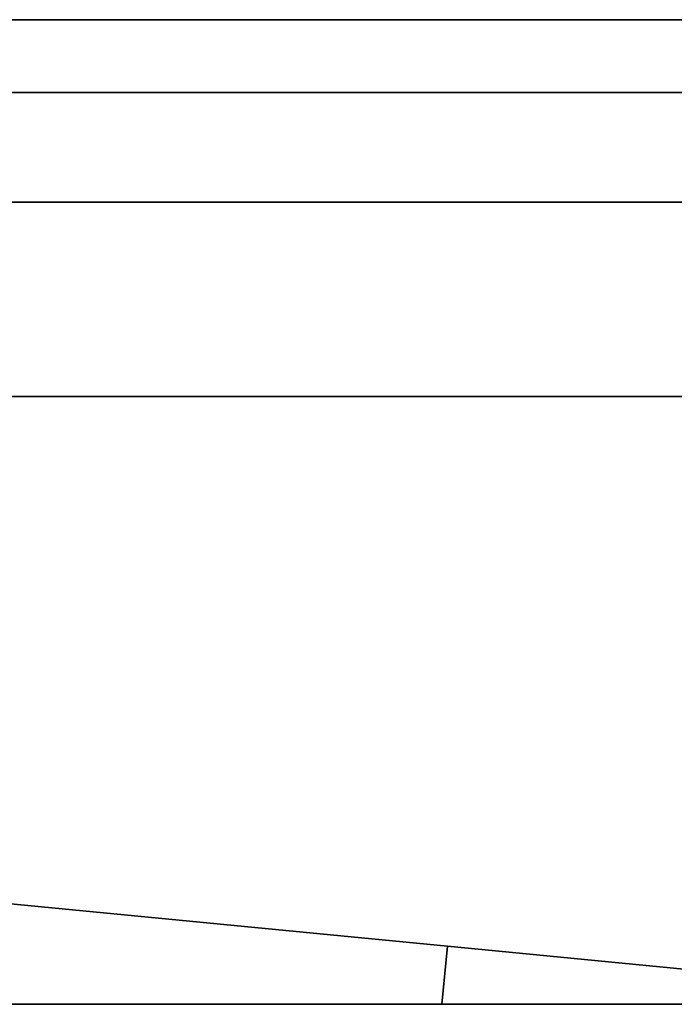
# Model space of a CAD drawing. Header units: millimetres. Extents: x 0 to 864, y 0 to 559.
# Tile 38 of 83: x 424 to 437, y 207 to 227. Entities that reach past the tile are written whole.
import ezdxf

# ---------------------------------------------------------------- set-up
doc = ezdxf.new("R2010")
doc.units = ezdxf.units.MM

msp = doc.modelspace()

# ---------------------------------------------------------------- linework, layer by layer
at = {"color": 7, "linetype": 'Continuous', "lineweight": 35}
for p, q in [((449.6428, 227.2766), (397.734, 227.2766)), ((449.6428, 225.7766), (397.734, 225.7766)), ((437.6115, 223.5266), (419.484, 223.5266)), ((419.484, 219.5266), (437.609, 219.5266)), ((432.5707, 208.2205), (419.3931, 209.5022)), ((432.4546, 207.0266), (432.5707, 208.2205)), ((438.6529, 207.6289), (432.5707, 208.2205)), ((452.7307, 207.0266), (402.1359, 207.0266))]:
    msp.add_line(p, q, dxfattribs=at)

doc.saveas('drawing.dxf')
